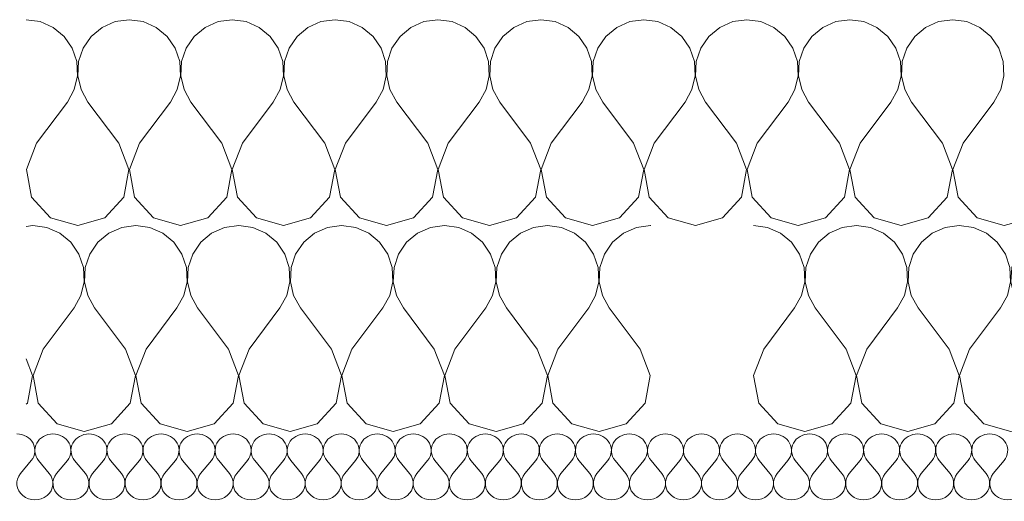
# Model space of a CAD drawing. Header units: millimetres. Extents: x -573548 to 674770, y -246895 to -89040.
# Tile 150 of 199: x 89542 to 90116, y -185930 to -185649. Entities that reach past the tile are written whole.
import ezdxf

# ---------------------------------------------------------------- set-up
doc = ezdxf.new("R2010")
doc.units = ezdxf.units.MM
doc.layers.add('Nowe_Drawing & Figure', color=7, linetype='Continuous')
doc.layers.add('Nowe_Drawing & Figure_Nr_pióra__59', color=8, linetype='Continuous', lineweight=9)

# ---------------------------------------------------------------- blocks, each defined once
blk = doc.blocks.new('*X112', base_point=(494560.37, -64691.1))
at = {"layer": 'Nowe_Drawing & Figure', "color": 21, "linetype": 'Continuous', "lineweight": 13, "true_color": 0xffaaaa}
for p, q in [((500891.27, -27280.09), (500897.57, -27272.41)), ((500908.07, -27280.09), (500901.77, -27272.41)), ((500912.27, -27280.09), (500918.57, -27272.41)), ((500929.07, -27280.09), (500922.77, -27272.41)), ((500933.27, -27280.09), (500939.57, -27272.41)), ((500950.07, -27280.09), (500943.77, -27272.41)), ((500954.27, -27280.09), (500960.57, -27272.41)), ((500971.07, -27280.09), (500964.77, -27272.41)), ((500975.27, -27280.09), (500981.57, -27272.41)), ((500992.07, -27280.09), (500985.77, -27272.41)), ((500996.27, -27280.09), (501002.57, -27272.41)), ((501013.07, -27280.09), (501006.77, -27272.41)), ((501017.27, -27280.09), (501023.57, -27272.41)), ((501034.07, -27280.09), (501027.77, -27272.41)), ((501038.27, -27280.09), (501044.57, -27272.41)), ((501055.07, -27280.09), (501048.77, -27272.41)), ((501059.27, -27280.09), (501065.57, -27272.41)), ((501076.07, -27280.09), (501069.77, -27272.41)), ((501080.27, -27280.09), (501086.57, -27272.41)), ((501097.07, -27280.09), (501090.77, -27272.41)), ((501101.27, -27280.09), (501107.57, -27272.41)), ((501118.07, -27280.09), (501111.77, -27272.41)), ((501122.27, -27280.09), (501128.57, -27272.41)), ((501139.07, -27280.09), (501132.77, -27272.41)), ((501143.27, -27280.09), (501149.57, -27272.41)), ((501160.07, -27280.09), (501153.77, -27272.41)), ((501164.27, -27280.09), (501170.57, -27272.41)), ((501181.07, -27280.09), (501174.77, -27272.41)), ((501185.27, -27280.09), (501191.57, -27272.41)), ((501202.07, -27280.09), (501195.77, -27272.41)), ((501206.27, -27280.09), (501212.57, -27272.41)), ((501223.07, -27280.09), (501216.77, -27272.41)), ((501227.27, -27280.09), (501233.57, -27272.41)), ((501244.07, -27280.09), (501237.77, -27272.41)), ((501248.27, -27280.09), (501254.57, -27272.41)), ((501265.07, -27280.09), (501258.77, -27272.41)), ((501269.27, -27280.09), (501275.57, -27272.41)), ((501286.07, -27280.09), (501279.77, -27272.41)), ((501290.27, -27280.09), (501296.57, -27272.41)), ((501307.07, -27280.09), (501300.77, -27272.41)), ((501311.27, -27280.09), (501317.57, -27272.41)), ((501328.07, -27280.09), (501321.77, -27272.41)), ((501332.27, -27280.09), (501338.57, -27272.41)), ((501349.07, -27280.09), (501342.77, -27272.41)), ((501353.27, -27280.09), (501359.57, -27272.41)), ((501370.07, -27280.09), (501363.77, -27272.41)), ((501374.27, -27280.09), (501380.57, -27272.41)), ((501391.07, -27280.09), (501384.77, -27272.41)), ((501395.27, -27280.09), (501401.57, -27272.41)), ((501412.07, -27280.09), (501405.77, -27272.41)), ((501416.27, -27280.09), (501422.57, -27272.41)), ((501433.07, -27280.09), (501426.77, -27272.41)), ((501437.27, -27280.09), (501443.57, -27272.41)), ((501454.07, -27280.09), (501447.77, -27272.41)), ((501458.27, -27280.09), (501464.57, -27272.41))]:
    blk.add_line(p, q, dxfattribs=at)
for centre, start_param, end_param in [((500889.17, -27266.65), 5.639684, 7.853982), ((500910.17, -27266.65), 1.570796, 3.785094), ((500910.17, -27266.65), 5.639684, 7.853982), ((500931.17, -27266.65), 1.570796, 3.785094), ((500931.17, -27266.65), 5.639684, 7.853982), ((500952.17, -27266.65), 1.570796, 3.785094), ((500952.17, -27266.65), 5.639684, 7.853982), ((500973.17, -27266.65), 1.570796, 3.785094), ((500973.17, -27266.65), 5.639684, 7.853982), ((500994.17, -27266.65), 1.570796, 3.785094), ((500994.17, -27266.65), 5.639684, 7.853982), ((501015.17, -27266.65), 1.570796, 3.785094), ((501015.17, -27266.65), 5.639684, 7.853982), ((501036.17, -27266.65), 1.570796, 3.785094), ((501036.17, -27266.65), 5.639684, 7.853982), ((501057.17, -27266.65), 1.570796, 3.785094), ((501057.17, -27266.65), 5.639684, 7.853982), ((501078.17, -27266.65), 1.570796, 3.785094), ((501078.17, -27266.65), 5.639684, 7.853982), ((501099.17, -27266.65), 1.570796, 3.785094), ((501099.17, -27266.65), 5.639684, 7.853982), ((501120.17, -27266.65), 1.570796, 3.785094), ((501120.17, -27266.65), 5.639684, 7.853982), ((501141.17, -27266.65), 1.570796, 3.785094), ((501141.17, -27266.65), 5.639684, 7.853982), ((501162.17, -27266.65), 1.570796, 3.785094), ((501162.17, -27266.65), 5.639684, 7.853982), ((501183.17, -27266.65), 1.570796, 3.785094), ((501183.17, -27266.65), 5.639684, 7.853982), ((501204.17, -27266.65), 1.570796, 3.785094), ((501204.17, -27266.65), 5.639684, 7.853982), ((501225.17, -27266.65), 1.570796, 3.785094), ((501225.17, -27266.65), 5.639684, 7.853982), ((501246.17, -27266.65), 1.570796, 3.785094), ((501246.17, -27266.65), 5.639684, 7.853982), ((501267.17, -27266.65), 1.570796, 3.785094), ((501267.17, -27266.65), 5.639684, 7.853982), ((501288.17, -27266.65), 1.570796, 3.785094), ((501288.17, -27266.65), 5.639684, 7.853982), ((501309.17, -27266.65), 1.570796, 3.785094), ((501309.17, -27266.65), 5.639684, 7.853982), ((501330.17, -27266.65), 1.570796, 3.785094), ((501330.17, -27266.65), 5.639684, 7.853982), ((501351.17, -27266.65), 1.570796, 3.785094), ((501351.17, -27266.65), 5.639684, 7.853982), ((501372.17, -27266.65), 1.570796, 3.785094), ((501372.17, -27266.65), 5.639684, 7.853982), ((501393.17, -27266.65), 1.570796, 3.785094), ((501393.17, -27266.65), 5.639684, 7.853982), ((501414.17, -27266.65), 1.570796, 3.785094), ((501414.17, -27266.65), 5.639684, 7.853982), ((501435.17, -27266.65), 1.570796, 3.785094), ((501435.17, -27266.65), 5.639684, 7.853982), ((501456.17, -27266.65), 1.570796, 3.785094), ((501456.17, -27266.65), 5.639684, 7.853982), ((500899.67, -27285.85), 2.498092, 6.926686), ((500920.67, -27285.85), 2.498092, 6.926686), ((500941.67, -27285.85), 2.498092, 6.926686), ((500962.67, -27285.85), 2.498092, 6.926686), ((500983.67, -27285.85), 2.498092, 6.926686), ((501004.67, -27285.85), 2.498092, 6.926686), ((501025.67, -27285.85), 2.498092, 6.926686), ((501046.67, -27285.85), 2.498092, 6.926686), ((501067.67, -27285.85), 2.498092, 6.926686), ((501088.67, -27285.85), 2.498092, 6.926686), ((501109.67, -27285.85), 2.498092, 6.926686), ((501130.67, -27285.85), 2.498092, 6.926686), ((501151.67, -27285.85), 2.498092, 6.926686), ((501172.67, -27285.85), 2.498092, 6.926686), ((501193.67, -27285.85), 2.498092, 6.926686), ((501214.67, -27285.85), 2.498092, 6.926686), ((501235.67, -27285.85), 2.498092, 6.926686), ((501256.67, -27285.85), 2.498092, 6.926686), ((501277.67, -27285.85), 2.498092, 6.926686), ((501298.67, -27285.85), 2.498092, 6.926686), ((501319.67, -27285.85), 2.498092, 6.926686), ((501340.67, -27285.85), 2.498092, 6.926686), ((501361.67, -27285.85), 2.498092, 6.926686), ((501382.67, -27285.85), 2.498092, 6.926686), ((501403.67, -27285.85), 2.498092, 6.926686), ((501424.67, -27285.85), 2.498092, 6.926686), ((501445.67, -27285.85), 2.498092, 6.926686), ((501466.67, -27285.85), 2.498092, 6.926686)]:
    blk.add_ellipse(centre, major_axis=(10.5, 0), ratio=0.914286, start_param=start_param, end_param=end_param, dxfattribs=at)
blk = doc.blocks.new('Wypełnienie_4_1', base_point=(494560.37, -64691.1))
at = {"layer": 'Nowe_Drawing & Figure', "color": 21, "linetype": 'Continuous', "lineweight": 13, "true_color": 0xffaaaa}
blk.add_blockref('*X112', (494560.37, -64691.1), dxfattribs=at)
blk = doc.blocks.new('*X138', base_point=(494560.37, -64691.1))
at = {"layer": 'Nowe_Drawing & Figure', "color": 21, "linetype": 'Continuous', "lineweight": 13, "true_color": 0xffaaaa}
for p, q in [((500898.45, -27135.58), (500894.6, -27136.12)), ((500906.65, -27136.72), (500898.45, -27135.58)), ((500914.22, -27140.06), (500906.65, -27136.72)), ((500950.25, -27136.72), (500942.68, -27140.06)), ((500958.45, -27135.58), (500950.25, -27136.72)), ((500966.65, -27136.72), (500958.45, -27135.58)), ((500974.22, -27140.06), (500966.65, -27136.72)), ((501010.25, -27136.72), (501002.68, -27140.06)), ((501018.45, -27135.58), (501010.25, -27136.72)), ((501026.65, -27136.72), (501018.45, -27135.58)), ((501034.22, -27140.06), (501026.65, -27136.72)), ((501070.25, -27136.72), (501062.68, -27140.06)), ((501078.45, -27135.58), (501070.25, -27136.72)), ((501086.65, -27136.72), (501078.45, -27135.58)), ((501094.22, -27140.06), (501086.65, -27136.72)), ((501130.25, -27136.72), (501122.68, -27140.06)), ((501138.45, -27135.58), (501130.25, -27136.72)), ((501146.65, -27136.72), (501138.45, -27135.58)), ((501154.22, -27140.06), (501146.65, -27136.72)), ((501190.25, -27136.72), (501182.68, -27140.06)), ((501198.45, -27135.58), (501190.25, -27136.72)), ((501206.65, -27136.72), (501198.45, -27135.58)), ((501214.22, -27140.06), (501206.65, -27136.72)), ((501250.25, -27136.72), (501242.68, -27140.06)), ((501258.45, -27135.58), (501250.25, -27136.72)), ((501258.72, -27135.62), (501258.45, -27135.58)), ((500920.6, -27145.34), (500914.22, -27140.06)), ((500942.68, -27140.06), (500936.31, -27145.34)), ((500980.6, -27145.34), (500974.22, -27140.06)), ((501002.68, -27140.06), (500996.31, -27145.34)), ((501040.6, -27145.34), (501034.22, -27140.06)), ((501062.68, -27140.06), (501056.31, -27145.34)), ((501100.6, -27145.34), (501094.22, -27140.06)), ((501122.68, -27140.06), (501116.31, -27145.34)), ((501160.6, -27145.34), (501154.22, -27140.06)), ((501182.68, -27140.06), (501176.31, -27145.34)), ((501220.6, -27145.34), (501214.22, -27140.06)), ((501242.68, -27140.06), (501236.31, -27145.34)), ((500925.28, -27152.16), (500920.6, -27145.34)), ((500936.31, -27145.34), (500931.62, -27152.16)), ((500985.28, -27152.16), (500980.6, -27145.34)), ((500996.31, -27145.34), (500991.62, -27152.16)), ((501045.28, -27152.16), (501040.6, -27145.34)), ((501056.31, -27145.34), (501051.62, -27152.16)), ((501105.28, -27152.16), (501100.6, -27145.34)), ((501116.31, -27145.34), (501111.62, -27152.16)), ((501165.28, -27152.16), (501160.6, -27145.34)), ((501176.31, -27145.34), (501171.62, -27152.16)), ((501225.28, -27152.16), (501220.6, -27145.34)), ((501236.31, -27145.34), (501231.62, -27152.16)), ((500927.93, -27160.01), (500925.28, -27152.16)), ((500931.62, -27152.16), (500928.97, -27160.01)), ((500987.93, -27160.01), (500985.28, -27152.16)), ((500991.62, -27152.16), (500988.97, -27160.01)), ((501047.93, -27160.01), (501045.28, -27152.16)), ((501051.62, -27152.16), (501048.97, -27160.01)), ((501107.93, -27160.01), (501105.28, -27152.16)), ((501111.62, -27152.16), (501108.97, -27160.01)), ((501167.93, -27160.01), (501165.28, -27152.16)), ((501171.62, -27152.16), (501168.97, -27160.01)), ((501227.93, -27160.01), (501225.28, -27152.16)), ((501231.62, -27152.16), (501228.97, -27160.01)), ((500928.33, -27168.28), (500927.93, -27160.01)), ((500928.97, -27160.01), (500928.57, -27168.28)), ((500988.33, -27168.28), (500987.93, -27160.01)), ((500988.97, -27160.01), (500988.57, -27168.28)), ((501048.33, -27168.28), (501047.93, -27160.01)), ((501048.97, -27160.01), (501048.57, -27168.28)), ((501108.33, -27168.28), (501107.93, -27160.01)), ((501108.97, -27160.01), (501108.57, -27168.28)), ((501168.33, -27168.28), (501167.93, -27160.01)), ((501168.97, -27160.01), (501168.57, -27168.28)), ((501228.33, -27168.28), (501227.93, -27160.01)), ((501228.97, -27160.01), (501228.57, -27168.28)), ((500926.46, -27176.34), (500928.33, -27168.28)), ((500928.57, -27168.28), (500930.45, -27176.34)), ((500986.46, -27176.34), (500988.33, -27168.28)), ((500988.57, -27168.28), (500990.45, -27176.34)), ((501046.46, -27176.34), (501048.33, -27168.28)), ((501048.57, -27168.28), (501050.45, -27176.34)), ((501106.46, -27176.34), (501108.33, -27168.28)), ((501108.57, -27168.28), (501110.45, -27176.34)), ((501166.46, -27176.34), (501168.33, -27168.28)), ((501168.57, -27168.28), (501170.45, -27176.34)), ((501226.46, -27176.34), (501228.33, -27168.28)), ((501228.57, -27168.28), (501230.45, -27176.34)), ((500922.45, -27183.58), (500926.46, -27176.34)), ((500930.45, -27176.34), (500934.45, -27183.58)), ((500982.45, -27183.58), (500986.46, -27176.34)), ((500990.45, -27176.34), (500994.45, -27183.58)), ((501042.45, -27183.58), (501046.46, -27176.34)), ((501050.45, -27176.34), (501054.45, -27183.58)), ((501102.45, -27183.58), (501106.46, -27176.34)), ((501110.45, -27176.34), (501114.45, -27183.58)), ((501162.45, -27183.58), (501166.46, -27176.34)), ((501170.45, -27176.34), (501174.45, -27183.58)), ((501222.45, -27183.58), (501226.46, -27176.34)), ((501230.45, -27176.34), (501234.45, -27183.58)), ((500904.45, -27207.58), (500922.45, -27183.58)), ((500952.45, -27207.58), (500934.45, -27183.58)), ((500964.45, -27207.58), (500982.45, -27183.58)), ((501012.45, -27207.58), (500994.45, -27183.58)), ((501024.45, -27207.58), (501042.45, -27183.58)), ((501072.45, -27207.58), (501054.45, -27183.58)), ((501084.45, -27207.58), (501102.45, -27183.58)), ((501132.45, -27207.58), (501114.45, -27183.58)), ((501144.45, -27207.58), (501162.45, -27183.58)), ((501192.45, -27207.58), (501174.45, -27183.58)), ((501204.45, -27207.58), (501222.45, -27183.58)), ((501252.45, -27207.58), (501234.45, -27183.58)), ((500904.45, -27207.58), (500898.57, -27222.89)), ((500958.33, -27222.89), (500952.45, -27207.58)), ((500964.45, -27207.58), (500958.57, -27222.89)), ((501018.33, -27222.89), (501012.45, -27207.58)), ((501024.45, -27207.58), (501018.57, -27222.89)), ((501078.33, -27222.89), (501072.45, -27207.58)), ((501084.45, -27207.58), (501078.57, -27222.89)), ((501138.33, -27222.89), (501132.45, -27207.58)), ((501144.45, -27207.58), (501138.57, -27222.89)), ((501198.33, -27222.89), (501192.45, -27207.58)), ((501204.45, -27207.58), (501198.57, -27222.89)), ((501258.33, -27222.89), (501252.45, -27207.58)), ((500898.33, -27222.89), (500894.6, -27213.19)), ((500895.28, -27239), (500898.33, -27222.89)), ((500898.57, -27222.89), (500901.62, -27239)), ((500955.28, -27239), (500958.33, -27222.89)), ((500958.57, -27222.89), (500961.62, -27239)), ((501015.28, -27239), (501018.33, -27222.89)), ((501018.57, -27222.89), (501021.62, -27239)), ((501075.28, -27239), (501078.33, -27222.89)), ((501078.57, -27222.89), (501081.62, -27239)), ((501135.28, -27239), (501138.33, -27222.89)), ((501138.57, -27222.89), (501141.62, -27239)), ((501195.28, -27239), (501198.33, -27222.89)), ((501198.57, -27222.89), (501201.62, -27239)), ((501255.28, -27239), (501258.33, -27222.89)), ((500894.6, -27239.74), (500895.28, -27239)), ((500901.62, -27239), (500912.68, -27251.1)), ((500944.22, -27251.1), (500955.28, -27239)), ((500961.62, -27239), (500972.68, -27251.1)), ((501004.22, -27251.1), (501015.28, -27239)), ((501021.62, -27239), (501032.68, -27251.1)), ((501064.22, -27251.1), (501075.28, -27239)), ((501081.62, -27239), (501092.68, -27251.1)), ((501124.22, -27251.1), (501135.28, -27239)), ((501141.62, -27239), (501152.68, -27251.1)), ((501184.22, -27251.1), (501195.28, -27239)), ((501201.62, -27239), (501212.68, -27251.1)), ((501244.22, -27251.1), (501255.28, -27239)), ((500912.68, -27251.1), (500928.45, -27255.58)), ((500928.45, -27255.58), (500944.22, -27251.1)), ((500972.68, -27251.1), (500988.45, -27255.58)), ((500988.45, -27255.58), (501004.22, -27251.1)), ((501032.68, -27251.1), (501048.45, -27255.58)), ((501048.45, -27255.58), (501064.22, -27251.1)), ((501092.68, -27251.1), (501108.45, -27255.58)), ((501108.45, -27255.58), (501124.22, -27251.1)), ((501152.68, -27251.1), (501168.45, -27255.58)), ((501168.45, -27255.58), (501184.22, -27251.1)), ((501212.68, -27251.1), (501228.45, -27255.58)), ((501228.45, -27255.58), (501244.22, -27251.1))]:
    blk.add_line(p, q, dxfattribs=at)
blk = doc.blocks.new('Wypełnienie_17_1', base_point=(494560.37, -64691.1))
at = {"layer": 'Nowe_Drawing & Figure', "color": 21, "linetype": 'Continuous', "lineweight": 13, "true_color": 0xffaaaa}
blk.add_blockref('*X138', (494560.37, -64691.1), dxfattribs=at)
blk = doc.blocks.new('*X140', base_point=(494560.37, -64691.1))
at = {"layer": 'Nowe_Drawing & Figure', "color": 21, "linetype": 'Continuous', "lineweight": 13, "true_color": 0xffaaaa}
for p, q in [((501326.65, -27136.72), (501318.45, -27135.58)), ((501334.22, -27140.06), (501326.65, -27136.72)), ((501370.25, -27136.72), (501362.68, -27140.06)), ((501378.45, -27135.58), (501370.25, -27136.72)), ((501386.65, -27136.72), (501378.45, -27135.58)), ((501394.22, -27140.06), (501386.65, -27136.72)), ((501430.25, -27136.72), (501422.68, -27140.06)), ((501438.45, -27135.58), (501430.25, -27136.72)), ((501446.65, -27136.72), (501438.45, -27135.58)), ((501454.22, -27140.06), (501446.65, -27136.72)), ((501490.25, -27136.72), (501482.68, -27140.06)), ((501498.45, -27135.58), (501490.25, -27136.72)), ((501506.65, -27136.72), (501498.45, -27135.58)), ((501514.22, -27140.06), (501506.65, -27136.72)), ((501550.25, -27136.72), (501542.68, -27140.06)), ((501558.45, -27135.58), (501550.25, -27136.72)), ((501566.65, -27136.72), (501558.45, -27135.58)), ((501574.22, -27140.06), (501566.65, -27136.72)), ((501610.25, -27136.72), (501602.68, -27140.06)), ((501618.45, -27135.58), (501610.25, -27136.72)), ((501626.65, -27136.72), (501618.45, -27135.58)), ((501634.22, -27140.06), (501626.65, -27136.72)), ((501670.25, -27136.72), (501662.68, -27140.06)), ((501678.45, -27135.58), (501670.25, -27136.72)), ((501686.65, -27136.72), (501678.45, -27135.58)), ((501694.22, -27140.06), (501686.65, -27136.72)), ((501730.25, -27136.72), (501722.68, -27140.06)), ((501738.45, -27135.58), (501730.25, -27136.72)), ((501746.65, -27136.72), (501738.45, -27135.58)), ((501754.22, -27140.06), (501746.65, -27136.72)), ((501790.25, -27136.72), (501782.68, -27140.06)), ((501798.45, -27135.58), (501790.25, -27136.72)), ((501806.65, -27136.72), (501798.45, -27135.58)), ((501814.22, -27140.06), (501806.65, -27136.72)), ((501850.25, -27136.72), (501842.68, -27140.06)), ((501858.45, -27135.58), (501850.25, -27136.72)), ((501858.72, -27135.62), (501858.45, -27135.58)), ((501340.6, -27145.34), (501334.22, -27140.06)), ((501362.68, -27140.06), (501356.31, -27145.34)), ((501400.6, -27145.34), (501394.22, -27140.06)), ((501422.68, -27140.06), (501416.31, -27145.34)), ((501460.6, -27145.34), (501454.22, -27140.06)), ((501482.68, -27140.06), (501476.31, -27145.34)), ((501520.6, -27145.34), (501514.22, -27140.06)), ((501542.68, -27140.06), (501536.31, -27145.34)), ((501580.6, -27145.34), (501574.22, -27140.06)), ((501602.68, -27140.06), (501596.31, -27145.34)), ((501640.6, -27145.34), (501634.22, -27140.06)), ((501662.68, -27140.06), (501656.31, -27145.34)), ((501700.6, -27145.34), (501694.22, -27140.06)), ((501722.68, -27140.06), (501716.31, -27145.34)), ((501760.6, -27145.34), (501754.22, -27140.06)), ((501782.68, -27140.06), (501776.31, -27145.34)), ((501820.6, -27145.34), (501814.22, -27140.06)), ((501842.68, -27140.06), (501836.31, -27145.34)), ((501345.28, -27152.16), (501340.6, -27145.34)), ((501356.31, -27145.34), (501351.62, -27152.16)), ((501405.28, -27152.16), (501400.6, -27145.34)), ((501416.31, -27145.34), (501411.62, -27152.16)), ((501465.28, -27152.16), (501460.6, -27145.34)), ((501476.31, -27145.34), (501471.62, -27152.16)), ((501525.28, -27152.16), (501520.6, -27145.34)), ((501536.31, -27145.34), (501531.62, -27152.16)), ((501585.28, -27152.16), (501580.6, -27145.34)), ((501596.31, -27145.34), (501591.62, -27152.16)), ((501645.28, -27152.16), (501640.6, -27145.34)), ((501656.31, -27145.34), (501651.62, -27152.16)), ((501705.28, -27152.16), (501700.6, -27145.34)), ((501716.31, -27145.34), (501711.62, -27152.16)), ((501765.28, -27152.16), (501760.6, -27145.34)), ((501776.31, -27145.34), (501771.62, -27152.16)), ((501825.28, -27152.16), (501820.6, -27145.34)), ((501836.31, -27145.34), (501831.62, -27152.16)), ((501347.93, -27160.01), (501345.28, -27152.16)), ((501351.62, -27152.16), (501348.97, -27160.01)), ((501407.93, -27160.01), (501405.28, -27152.16)), ((501411.62, -27152.16), (501408.97, -27160.01)), ((501467.93, -27160.01), (501465.28, -27152.16)), ((501471.62, -27152.16), (501468.97, -27160.01)), ((501527.93, -27160.01), (501525.28, -27152.16)), ((501531.62, -27152.16), (501528.97, -27160.01)), ((501587.93, -27160.01), (501585.28, -27152.16)), ((501591.62, -27152.16), (501588.97, -27160.01)), ((501647.93, -27160.01), (501645.28, -27152.16)), ((501651.62, -27152.16), (501648.97, -27160.01)), ((501707.93, -27160.01), (501705.28, -27152.16)), ((501711.62, -27152.16), (501708.97, -27160.01)), ((501767.93, -27160.01), (501765.28, -27152.16)), ((501771.62, -27152.16), (501768.97, -27160.01)), ((501827.93, -27160.01), (501825.28, -27152.16)), ((501831.62, -27152.16), (501828.97, -27160.01)), ((501348.33, -27168.28), (501347.93, -27160.01)), ((501348.97, -27160.01), (501348.57, -27168.28)), ((501408.33, -27168.28), (501407.93, -27160.01)), ((501408.97, -27160.01), (501408.57, -27168.28)), ((501468.33, -27168.28), (501467.93, -27160.01)), ((501468.97, -27160.01), (501468.57, -27168.28)), ((501528.33, -27168.28), (501527.93, -27160.01)), ((501528.97, -27160.01), (501528.57, -27168.28)), ((501588.33, -27168.28), (501587.93, -27160.01)), ((501588.97, -27160.01), (501588.57, -27168.28)), ((501648.33, -27168.28), (501647.93, -27160.01)), ((501648.97, -27160.01), (501648.57, -27168.28)), ((501708.33, -27168.28), (501707.93, -27160.01)), ((501708.97, -27160.01), (501708.57, -27168.28)), ((501768.33, -27168.28), (501767.93, -27160.01)), ((501768.97, -27160.01), (501768.57, -27168.28)), ((501828.33, -27168.28), (501827.93, -27160.01)), ((501828.97, -27160.01), (501828.57, -27168.28)), ((501346.46, -27176.34), (501348.33, -27168.28)), ((501348.57, -27168.28), (501350.45, -27176.34)), ((501406.46, -27176.34), (501408.33, -27168.28)), ((501408.57, -27168.28), (501410.45, -27176.34)), ((501466.46, -27176.34), (501468.33, -27168.28)), ((501468.57, -27168.28), (501470.45, -27176.34)), ((501526.46, -27176.34), (501528.33, -27168.28)), ((501528.57, -27168.28), (501530.45, -27176.34)), ((501586.46, -27176.34), (501588.33, -27168.28)), ((501588.57, -27168.28), (501590.45, -27176.34)), ((501646.46, -27176.34), (501648.33, -27168.28)), ((501648.57, -27168.28), (501650.45, -27176.34)), ((501706.46, -27176.34), (501708.33, -27168.28)), ((501708.57, -27168.28), (501710.45, -27176.34)), ((501766.46, -27176.34), (501768.33, -27168.28)), ((501768.57, -27168.28), (501770.45, -27176.34)), ((501826.46, -27176.34), (501828.33, -27168.28)), ((501828.57, -27168.28), (501830.45, -27176.34)), ((501342.45, -27183.58), (501346.46, -27176.34)), ((501350.45, -27176.34), (501354.45, -27183.58)), ((501402.45, -27183.58), (501406.46, -27176.34)), ((501410.45, -27176.34), (501414.45, -27183.58)), ((501462.45, -27183.58), (501466.46, -27176.34)), ((501470.45, -27176.34), (501474.45, -27183.58)), ((501522.45, -27183.58), (501526.46, -27176.34)), ((501530.45, -27176.34), (501534.45, -27183.58)), ((501582.45, -27183.58), (501586.46, -27176.34)), ((501590.45, -27176.34), (501594.45, -27183.58)), ((501642.45, -27183.58), (501646.46, -27176.34)), ((501650.45, -27176.34), (501654.45, -27183.58)), ((501702.45, -27183.58), (501706.46, -27176.34)), ((501710.45, -27176.34), (501714.45, -27183.58)), ((501762.45, -27183.58), (501766.46, -27176.34)), ((501770.45, -27176.34), (501774.45, -27183.58)), ((501822.45, -27183.58), (501826.46, -27176.34)), ((501830.45, -27176.34), (501834.45, -27183.58)), ((501324.45, -27207.58), (501342.45, -27183.58)), ((501372.45, -27207.58), (501354.45, -27183.58)), ((501384.45, -27207.58), (501402.45, -27183.58)), ((501432.45, -27207.58), (501414.45, -27183.58)), ((501444.45, -27207.58), (501462.45, -27183.58)), ((501492.45, -27207.58), (501474.45, -27183.58)), ((501504.45, -27207.58), (501522.45, -27183.58)), ((501552.45, -27207.58), (501534.45, -27183.58)), ((501564.45, -27207.58), (501582.45, -27183.58)), ((501612.45, -27207.58), (501594.45, -27183.58)), ((501624.45, -27207.58), (501642.45, -27183.58)), ((501672.45, -27207.58), (501654.45, -27183.58)), ((501684.45, -27207.58), (501702.45, -27183.58)), ((501732.45, -27207.58), (501714.45, -27183.58)), ((501744.45, -27207.58), (501762.45, -27183.58)), ((501792.45, -27207.58), (501774.45, -27183.58)), ((501804.45, -27207.58), (501822.45, -27183.58)), ((501852.45, -27207.58), (501834.45, -27183.58)), ((501324.45, -27207.58), (501318.57, -27222.89)), ((501378.33, -27222.89), (501372.45, -27207.58)), ((501384.45, -27207.58), (501378.57, -27222.89)), ((501438.33, -27222.89), (501432.45, -27207.58)), ((501444.45, -27207.58), (501438.57, -27222.89)), ((501498.33, -27222.89), (501492.45, -27207.58)), ((501504.45, -27207.58), (501498.57, -27222.89)), ((501558.33, -27222.89), (501552.45, -27207.58)), ((501564.45, -27207.58), (501558.57, -27222.89)), ((501618.33, -27222.89), (501612.45, -27207.58)), ((501624.45, -27207.58), (501618.57, -27222.89)), ((501678.33, -27222.89), (501672.45, -27207.58)), ((501684.45, -27207.58), (501678.57, -27222.89)), ((501738.33, -27222.89), (501732.45, -27207.58)), ((501744.45, -27207.58), (501738.57, -27222.89)), ((501798.33, -27222.89), (501792.45, -27207.58)), ((501804.45, -27207.58), (501798.57, -27222.89)), ((501858.33, -27222.89), (501852.45, -27207.58)), ((501318.57, -27222.89), (501321.62, -27239)), ((501375.28, -27239), (501378.33, -27222.89)), ((501378.57, -27222.89), (501381.62, -27239)), ((501435.28, -27239), (501438.33, -27222.89)), ((501438.57, -27222.89), (501441.62, -27239)), ((501495.28, -27239), (501498.33, -27222.89)), ((501498.57, -27222.89), (501501.62, -27239)), ((501555.28, -27239), (501558.33, -27222.89)), ((501558.57, -27222.89), (501561.62, -27239)), ((501615.28, -27239), (501618.33, -27222.89)), ((501618.57, -27222.89), (501621.62, -27239)), ((501675.28, -27239), (501678.33, -27222.89)), ((501678.57, -27222.89), (501681.62, -27239)), ((501735.28, -27239), (501738.33, -27222.89)), ((501738.57, -27222.89), (501741.62, -27239)), ((501795.28, -27239), (501798.33, -27222.89)), ((501798.57, -27222.89), (501801.62, -27239)), ((501855.28, -27239), (501858.33, -27222.89)), ((501321.62, -27239), (501332.68, -27251.1)), ((501364.22, -27251.1), (501375.28, -27239)), ((501381.62, -27239), (501392.68, -27251.1)), ((501424.22, -27251.1), (501435.28, -27239)), ((501441.62, -27239), (501452.68, -27251.1)), ((501484.22, -27251.1), (501495.28, -27239)), ((501501.62, -27239), (501512.68, -27251.1)), ((501544.22, -27251.1), (501555.28, -27239)), ((501561.62, -27239), (501572.68, -27251.1)), ((501604.22, -27251.1), (501615.28, -27239)), ((501621.62, -27239), (501632.68, -27251.1)), ((501664.22, -27251.1), (501675.28, -27239)), ((501681.62, -27239), (501692.68, -27251.1)), ((501724.22, -27251.1), (501735.28, -27239)), ((501741.62, -27239), (501752.68, -27251.1)), ((501784.22, -27251.1), (501795.28, -27239)), ((501801.62, -27239), (501812.68, -27251.1)), ((501844.22, -27251.1), (501855.28, -27239)), ((501332.68, -27251.1), (501348.45, -27255.58)), ((501348.45, -27255.58), (501364.22, -27251.1)), ((501392.68, -27251.1), (501408.45, -27255.58)), ((501408.45, -27255.58), (501424.22, -27251.1)), ((501452.68, -27251.1), (501468.45, -27255.58)), ((501468.45, -27255.58), (501484.22, -27251.1)), ((501512.68, -27251.1), (501528.45, -27255.58)), ((501528.45, -27255.58), (501544.22, -27251.1)), ((501572.68, -27251.1), (501588.45, -27255.58)), ((501588.45, -27255.58), (501604.22, -27251.1)), ((501632.68, -27251.1), (501648.45, -27255.58)), ((501648.45, -27255.58), (501664.22, -27251.1)), ((501692.68, -27251.1), (501708.45, -27255.58)), ((501708.45, -27255.58), (501724.22, -27251.1)), ((501752.68, -27251.1), (501768.45, -27255.58)), ((501768.45, -27255.58), (501784.22, -27251.1)), ((501812.68, -27251.1), (501828.45, -27255.58)), ((501828.45, -27255.58), (501844.22, -27251.1))]:
    blk.add_line(p, q, dxfattribs=at)
blk = doc.blocks.new('Wypełnienie_18_1', base_point=(494560.37, -64691.1))
at = {"layer": 'Nowe_Drawing & Figure', "color": 21, "linetype": 'Continuous', "lineweight": 13, "true_color": 0xffaaaa}
blk.add_blockref('*X140', (494560.37, -64691.1), dxfattribs=at)
blk = doc.blocks.new('*X168', base_point=(494560.37, -64691.1))
at = {"layer": 'Nowe_Drawing & Figure', "color": 21, "linetype": 'Continuous', "lineweight": 13, "true_color": 0xffaaaa}
for p, q in [((500902.8, -27016.72), (500894.6, -27015.58)), ((500910.38, -27020.06), (500902.8, -27016.72)), ((500946.41, -27016.72), (500938.83, -27020.06)), ((500954.6, -27015.58), (500946.41, -27016.72)), ((500962.8, -27016.72), (500954.6, -27015.58)), ((500970.38, -27020.06), (500962.8, -27016.72)), ((501006.41, -27016.72), (500998.83, -27020.06)), ((501014.6, -27015.58), (501006.41, -27016.72)), ((501022.8, -27016.72), (501014.6, -27015.58)), ((501030.38, -27020.06), (501022.8, -27016.72)), ((501066.41, -27016.72), (501058.83, -27020.06)), ((501074.6, -27015.58), (501066.41, -27016.72)), ((501082.8, -27016.72), (501074.6, -27015.58)), ((501090.38, -27020.06), (501082.8, -27016.72)), ((501126.41, -27016.72), (501118.83, -27020.06)), ((501134.6, -27015.58), (501126.41, -27016.72)), ((501142.8, -27016.72), (501134.6, -27015.58)), ((501150.38, -27020.06), (501142.8, -27016.72)), ((501186.41, -27016.72), (501178.83, -27020.06)), ((501194.6, -27015.58), (501186.41, -27016.72)), ((501202.8, -27016.72), (501194.6, -27015.58)), ((501210.38, -27020.06), (501202.8, -27016.72)), ((501246.41, -27016.72), (501238.83, -27020.06)), ((501254.6, -27015.58), (501246.41, -27016.72)), ((501262.8, -27016.72), (501254.6, -27015.58)), ((501270.38, -27020.06), (501262.8, -27016.72)), ((501306.41, -27016.72), (501298.83, -27020.06)), ((501314.6, -27015.58), (501306.41, -27016.72)), ((501322.8, -27016.72), (501314.6, -27015.58)), ((501330.38, -27020.06), (501322.8, -27016.72)), ((501366.41, -27016.72), (501358.83, -27020.06)), ((501374.6, -27015.58), (501366.41, -27016.72)), ((501382.8, -27016.72), (501374.6, -27015.58)), ((501390.38, -27020.06), (501382.8, -27016.72)), ((501426.41, -27016.72), (501418.83, -27020.06)), ((501434.6, -27015.58), (501426.41, -27016.72)), ((501442.8, -27016.72), (501434.6, -27015.58)), ((501450.38, -27020.06), (501442.8, -27016.72)), ((500916.75, -27025.34), (500910.38, -27020.06)), ((500938.83, -27020.06), (500932.46, -27025.34)), ((500976.75, -27025.34), (500970.38, -27020.06)), ((500998.83, -27020.06), (500992.46, -27025.34)), ((501036.75, -27025.34), (501030.38, -27020.06)), ((501058.83, -27020.06), (501052.46, -27025.34)), ((501096.75, -27025.34), (501090.38, -27020.06)), ((501118.83, -27020.06), (501112.46, -27025.34)), ((501156.75, -27025.34), (501150.38, -27020.06)), ((501178.83, -27020.06), (501172.46, -27025.34)), ((501216.75, -27025.34), (501210.38, -27020.06)), ((501238.83, -27020.06), (501232.46, -27025.34)), ((501276.75, -27025.34), (501270.38, -27020.06)), ((501298.83, -27020.06), (501292.46, -27025.34)), ((501336.75, -27025.34), (501330.38, -27020.06)), ((501358.83, -27020.06), (501352.46, -27025.34)), ((501396.75, -27025.34), (501390.38, -27020.06)), ((501418.83, -27020.06), (501412.46, -27025.34)), ((501456.75, -27025.34), (501450.38, -27020.06)), ((500921.44, -27032.16), (500916.75, -27025.34)), ((500932.46, -27025.34), (500927.77, -27032.16)), ((500981.44, -27032.16), (500976.75, -27025.34)), ((500992.46, -27025.34), (500987.77, -27032.16)), ((501041.44, -27032.16), (501036.75, -27025.34)), ((501052.46, -27025.34), (501047.77, -27032.16)), ((501101.44, -27032.16), (501096.75, -27025.34)), ((501112.46, -27025.34), (501107.77, -27032.16)), ((501161.44, -27032.16), (501156.75, -27025.34)), ((501172.46, -27025.34), (501167.77, -27032.16)), ((501221.44, -27032.16), (501216.75, -27025.34)), ((501232.46, -27025.34), (501227.77, -27032.16)), ((501281.44, -27032.16), (501276.75, -27025.34)), ((501292.46, -27025.34), (501287.77, -27032.16)), ((501341.44, -27032.16), (501336.75, -27025.34)), ((501352.46, -27025.34), (501347.77, -27032.16)), ((501401.44, -27032.16), (501396.75, -27025.34)), ((501412.46, -27025.34), (501407.77, -27032.16)), ((501461.44, -27032.16), (501456.75, -27025.34)), ((500924.08, -27040.01), (500921.44, -27032.16)), ((500927.77, -27032.16), (500925.13, -27040.01)), ((500984.08, -27040.01), (500981.44, -27032.16)), ((500987.77, -27032.16), (500985.13, -27040.01)), ((501044.08, -27040.01), (501041.44, -27032.16)), ((501047.77, -27032.16), (501045.13, -27040.01)), ((501104.08, -27040.01), (501101.44, -27032.16)), ((501107.77, -27032.16), (501105.13, -27040.01)), ((501164.08, -27040.01), (501161.44, -27032.16)), ((501167.77, -27032.16), (501165.13, -27040.01)), ((501224.08, -27040.01), (501221.44, -27032.16)), ((501227.77, -27032.16), (501225.13, -27040.01)), ((501284.08, -27040.01), (501281.44, -27032.16)), ((501287.77, -27032.16), (501285.13, -27040.01)), ((501344.08, -27040.01), (501341.44, -27032.16)), ((501347.77, -27032.16), (501345.13, -27040.01)), ((501404.08, -27040.01), (501401.44, -27032.16)), ((501407.77, -27032.16), (501405.13, -27040.01)), ((501464.08, -27040.01), (501461.44, -27032.16)), ((500924.48, -27048.28), (500924.08, -27040.01)), ((500925.13, -27040.01), (500924.73, -27048.28)), ((500984.48, -27048.28), (500984.08, -27040.01)), ((500985.13, -27040.01), (500984.73, -27048.28)), ((501044.48, -27048.28), (501044.08, -27040.01)), ((501045.13, -27040.01), (501044.73, -27048.28)), ((501104.48, -27048.28), (501104.08, -27040.01)), ((501105.13, -27040.01), (501104.73, -27048.28)), ((501164.48, -27048.28), (501164.08, -27040.01)), ((501165.13, -27040.01), (501164.73, -27048.28)), ((501224.48, -27048.28), (501224.08, -27040.01)), ((501225.13, -27040.01), (501224.73, -27048.28)), ((501284.48, -27048.28), (501284.08, -27040.01)), ((501285.13, -27040.01), (501284.73, -27048.28)), ((501344.48, -27048.28), (501344.08, -27040.01)), ((501345.13, -27040.01), (501344.73, -27048.28)), ((501404.48, -27048.28), (501404.08, -27040.01)), ((501405.13, -27040.01), (501404.73, -27048.28)), ((501464.48, -27048.28), (501464.08, -27040.01)), ((500922.61, -27056.34), (500924.48, -27048.28)), ((500924.73, -27048.28), (500926.6, -27056.34)), ((500982.61, -27056.34), (500984.48, -27048.28)), ((500984.73, -27048.28), (500986.6, -27056.34)), ((501042.61, -27056.34), (501044.48, -27048.28)), ((501044.73, -27048.28), (501046.6, -27056.34)), ((501102.61, -27056.34), (501104.48, -27048.28)), ((501104.73, -27048.28), (501106.6, -27056.34)), ((501162.61, -27056.34), (501164.48, -27048.28)), ((501164.73, -27048.28), (501166.6, -27056.34)), ((501222.61, -27056.34), (501224.48, -27048.28)), ((501224.73, -27048.28), (501226.6, -27056.34)), ((501282.61, -27056.34), (501284.48, -27048.28)), ((501284.73, -27048.28), (501286.6, -27056.34)), ((501342.61, -27056.34), (501344.48, -27048.28)), ((501344.73, -27048.28), (501346.6, -27056.34)), ((501402.61, -27056.34), (501404.48, -27048.28)), ((501404.73, -27048.28), (501406.6, -27056.34)), ((501462.61, -27056.34), (501464.48, -27048.28)), ((500918.6, -27063.58), (500922.61, -27056.34)), ((500926.6, -27056.34), (500930.6, -27063.58)), ((500978.6, -27063.58), (500982.61, -27056.34)), ((500986.6, -27056.34), (500990.6, -27063.58)), ((501038.6, -27063.58), (501042.61, -27056.34)), ((501046.6, -27056.34), (501050.6, -27063.58)), ((501098.6, -27063.58), (501102.61, -27056.34)), ((501106.6, -27056.34), (501110.6, -27063.58)), ((501158.6, -27063.58), (501162.61, -27056.34)), ((501166.6, -27056.34), (501170.6, -27063.58)), ((501218.6, -27063.58), (501222.61, -27056.34)), ((501226.6, -27056.34), (501230.6, -27063.58)), ((501278.6, -27063.58), (501282.61, -27056.34)), ((501286.6, -27056.34), (501290.6, -27063.58)), ((501338.6, -27063.58), (501342.61, -27056.34)), ((501346.6, -27056.34), (501350.6, -27063.58)), ((501398.6, -27063.58), (501402.61, -27056.34)), ((501406.6, -27056.34), (501410.6, -27063.58)), ((501458.6, -27063.58), (501462.61, -27056.34)), ((500900.6, -27087.58), (500918.6, -27063.58)), ((500948.6, -27087.58), (500930.6, -27063.58)), ((500960.6, -27087.58), (500978.6, -27063.58)), ((501008.6, -27087.58), (500990.6, -27063.58)), ((501020.6, -27087.58), (501038.6, -27063.58)), ((501068.6, -27087.58), (501050.6, -27063.58)), ((501080.6, -27087.58), (501098.6, -27063.58)), ((501128.6, -27087.58), (501110.6, -27063.58)), ((501140.6, -27087.58), (501158.6, -27063.58)), ((501188.6, -27087.58), (501170.6, -27063.58)), ((501200.6, -27087.58), (501218.6, -27063.58)), ((501248.6, -27087.58), (501230.6, -27063.58)), ((501260.6, -27087.58), (501278.6, -27063.58)), ((501308.6, -27087.58), (501290.6, -27063.58)), ((501320.6, -27087.58), (501338.6, -27063.58)), ((501368.6, -27087.58), (501350.6, -27063.58)), ((501380.6, -27087.58), (501398.6, -27063.58)), ((501428.6, -27087.58), (501410.6, -27063.58)), ((501440.6, -27087.58), (501458.6, -27063.58)), ((500900.6, -27087.58), (500894.73, -27102.89)), ((500954.48, -27102.89), (500948.6, -27087.58)), ((500960.6, -27087.58), (500954.73, -27102.89)), ((501014.48, -27102.89), (501008.6, -27087.58)), ((501020.6, -27087.58), (501014.73, -27102.89)), ((501074.48, -27102.89), (501068.6, -27087.58)), ((501080.6, -27087.58), (501074.73, -27102.89)), ((501134.48, -27102.89), (501128.6, -27087.58)), ((501140.6, -27087.58), (501134.73, -27102.89)), ((501194.48, -27102.89), (501188.6, -27087.58)), ((501200.6, -27087.58), (501194.73, -27102.89)), ((501254.48, -27102.89), (501248.6, -27087.58)), ((501260.6, -27087.58), (501254.73, -27102.89)), ((501314.48, -27102.89), (501308.6, -27087.58)), ((501320.6, -27087.58), (501314.73, -27102.89)), ((501374.48, -27102.89), (501368.6, -27087.58)), ((501380.6, -27087.58), (501374.73, -27102.89)), ((501434.48, -27102.89), (501428.6, -27087.58)), ((501440.6, -27087.58), (501434.73, -27102.89)), ((500894.73, -27102.89), (500897.77, -27119)), ((500951.44, -27119), (500954.48, -27102.89)), ((500954.73, -27102.89), (500957.77, -27119)), ((501011.44, -27119), (501014.48, -27102.89)), ((501014.73, -27102.89), (501017.77, -27119)), ((501071.44, -27119), (501074.48, -27102.89)), ((501074.73, -27102.89), (501077.77, -27119)), ((501131.44, -27119), (501134.48, -27102.89)), ((501134.73, -27102.89), (501137.77, -27119)), ((501191.44, -27119), (501194.48, -27102.89)), ((501194.73, -27102.89), (501197.77, -27119)), ((501251.44, -27119), (501254.48, -27102.89)), ((501254.73, -27102.89), (501257.77, -27119)), ((501311.44, -27119), (501314.48, -27102.89)), ((501314.73, -27102.89), (501317.77, -27119)), ((501371.44, -27119), (501374.48, -27102.89)), ((501374.73, -27102.89), (501377.77, -27119)), ((501431.44, -27119), (501434.48, -27102.89)), ((501434.73, -27102.89), (501437.77, -27119)), ((500897.77, -27119), (500908.83, -27131.1)), ((500940.38, -27131.1), (500951.44, -27119)), ((500957.77, -27119), (500968.83, -27131.1)), ((501000.38, -27131.1), (501011.44, -27119)), ((501017.77, -27119), (501028.83, -27131.1)), ((501060.38, -27131.1), (501071.44, -27119)), ((501077.77, -27119), (501088.83, -27131.1)), ((501120.38, -27131.1), (501131.44, -27119)), ((501137.77, -27119), (501148.83, -27131.1)), ((501180.38, -27131.1), (501191.44, -27119)), ((501197.77, -27119), (501208.83, -27131.1)), ((501240.38, -27131.1), (501251.44, -27119)), ((501257.77, -27119), (501268.83, -27131.1)), ((501300.38, -27131.1), (501311.44, -27119)), ((501317.77, -27119), (501328.83, -27131.1)), ((501360.38, -27131.1), (501371.44, -27119)), ((501377.77, -27119), (501388.83, -27131.1)), ((501420.38, -27131.1), (501431.44, -27119)), ((501437.77, -27119), (501448.83, -27131.1)), ((500908.83, -27131.1), (500924.6, -27135.58)), ((500924.6, -27135.58), (500940.38, -27131.1)), ((500968.83, -27131.1), (500984.6, -27135.58)), ((500984.6, -27135.58), (501000.38, -27131.1)), ((501028.83, -27131.1), (501044.6, -27135.58)), ((501044.6, -27135.58), (501060.38, -27131.1)), ((501088.83, -27131.1), (501104.6, -27135.58)), ((501104.6, -27135.58), (501120.38, -27131.1)), ((501148.83, -27131.1), (501164.6, -27135.58)), ((501164.6, -27135.58), (501180.38, -27131.1)), ((501208.83, -27131.1), (501224.6, -27135.58)), ((501224.6, -27135.58), (501240.38, -27131.1)), ((501268.83, -27131.1), (501284.6, -27135.58)), ((501284.6, -27135.58), (501300.38, -27131.1)), ((501328.83, -27131.1), (501344.6, -27135.58)), ((501344.6, -27135.58), (501360.38, -27131.1)), ((501388.83, -27131.1), (501404.6, -27135.58)), ((501404.6, -27135.58), (501420.38, -27131.1)), ((501448.83, -27131.1), (501464.6, -27135.58)), ((501464.6, -27135.58), (501480.38, -27131.1))]:
    blk.add_line(p, q, dxfattribs=at)
blk = doc.blocks.new('Wypełnienie_32_1', base_point=(494560.37, -64691.1))
at = {"layer": 'Nowe_Drawing & Figure', "color": 21, "linetype": 'Continuous', "lineweight": 13, "true_color": 0xffaaaa}
blk.add_blockref('*X168', (494560.37, -64691.1), dxfattribs=at)
blk = doc.blocks.new('A$C685D2BB2')
at = {"layer": 'Nowe_Drawing & Figure_Nr_pióra__59'}
for name in ['Wypełnienie_32_1', 'Wypełnienie_17_1', 'Wypełnienie_18_1', 'Wypełnienie_4_1']:
    blk.add_blockref(name, (5050.88, -20427.48), dxfattribs=at)

msp = doc.modelspace()

# ---------------------------------------------------------------- block references
at = {"color": 150}
msp.add_blockref('A$C685D2BB2', (78160.45, -202897.52), dxfattribs=at)

doc.saveas('drawing.dxf')
